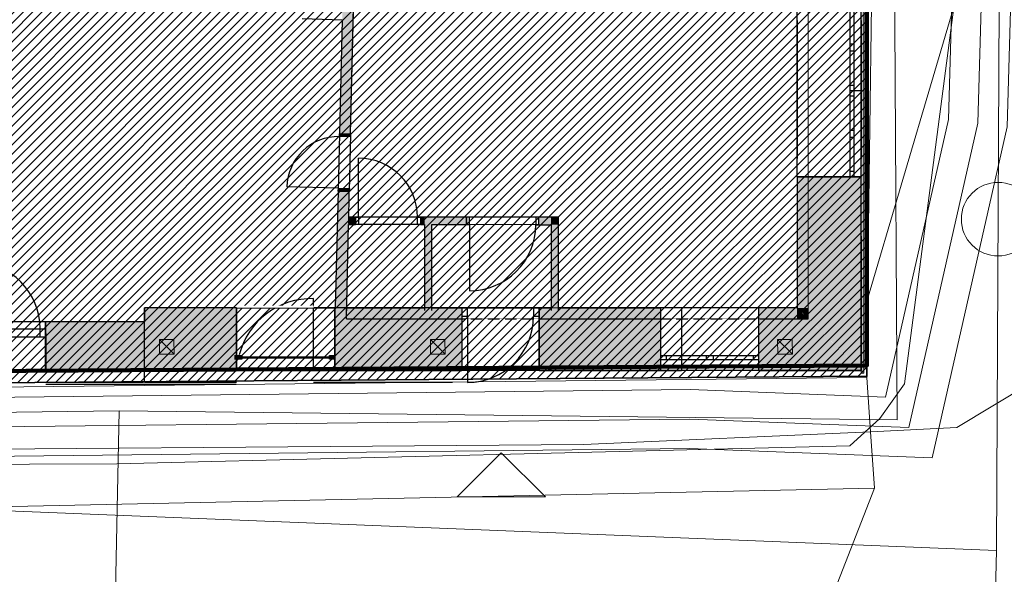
# Model space of a CAD drawing. Header units: millimetres. Extents: x -44464 to 876817, y -113448 to 101820.
# Tile 7 of 21: x -11755 to 1624, y -2419 to 5115. Entities that reach past the tile are written whole.
import ezdxf

# ---------------------------------------------------------------- set-up
doc = ezdxf.new("R2010")
doc.units = ezdxf.units.MM
doc.header["$MEASUREMENT"] = 0
doc.linetypes.add('Wipeout_Contour', pattern=[1000, 0, -1000])
doc.linetypes.add('čárkovaná 3', pattern=[1.5, 1, -0.5])
for name, color, linetype in [('1._POHLED ZÁPADNÍ_2_2D prvky - obecné', 7, 'Continuous'), ('1._POHLED ZÁPADNÍ_2_Bourané_2D prvky - obecné', 7, 'Continuous'), ('1._POHLED ZÁPADNÍ_2_Bourané_Konstrukce - nenosné', 7, 'Continuous'), ('1._POHLED ZÁPADNÍ_2_Bourané_Konstrukce - nosné', 7, 'Continuous'), ('1._POHLED ZÁPADNÍ_2_Bourané_Výplně – Řezové', 7, 'Continuous'), ('1._POHLED ZÁPADNÍ_2_BT_ortho', 7, 'Continuous'), ('1._POHLED ZÁPADNÍ_2_Konstrukce - nosné', 7, 'Continuous'), ('1._POHLED ZÁPADNÍ_2_POV', 7, 'Continuous'), ('1._POHLED ZÁPADNÍ_2_Situace - terén', 7, 'Continuous'), ('1._POHLED ZÁPADNÍ_2_TZB - elektroinstalace', 7, 'Continuous'), ('1._POHLED ZÁPADNÍ_2_TZB - kanalizace', 7, 'Continuous'), ('1._POHLED ZÁPADNÍ_2_Výplně - Povrchové', 7, 'Continuous'), ('1._POHLED ZÁPADNÍ_2_Výplně – Řezové', 7, 'Continuous')]:
    doc.layers.add(name, color=color, linetype=linetype)
doc.linetypes.add('Elektřina - Elektrické vedení NN', pattern='A,0,[6,C.4 Situační výkres POV1.Shx,S=0.238095,R=0,X=0,Y=0.001199],-33,0', length=33)
doc.linetypes.add('Elektřina - Sdělovací kabely - CETIN', pattern='A,0,[7,C.4 Situační výkres POV1.Shx,S=0.238095,R=0,X=0,Y=-3.25261e-19],-33,0', length=33)
doc.linetypes.add('kanalizace - jednotná', pattern='A,0,[4,C.4 Situační výkres POV1.Shx,S=0.587302,R=0,X=-0.004,Y=0],-78,0', length=78)

msp = doc.modelspace()

# ---------------------------------------------------------------- hatches: boundary and pattern name
at = {"layer": '1._POHLED ZÁPADNÍ_2_Bourané_Výplně – Řezové', "linetype": 'Continuous', "lineweight": 13}
for points in [[(-1192, 2180), (-322, 2180), (-322, 2980), (-1192, 2980)], [(-7287, 2432), (-7287, 2332), (-7190, 2332), (-7190, 2432)], [(-6310, 2431), (-6310, 2331), (-6254, 2331), (-6254, 2431)], [(-6154, 1162), (-6154, 2431), (-6254, 2431), (-6254, 1162)], [(-6154, 2431), (-6154, 2331), (-5683, 2331), (-5683, 2431)], [(-4703, 2430), (-4703, 2330), (-4534, 2330), (-4534, 2430)], [(-4534, 2330), (-4434, 2430), (-4534, 2430)], [(-4534, 2330), (-4434, 2330), (-4434, 2430)], [(-4534, 2330), (-4534, 1162), (-4434, 1162), (-4434, 2330)], [(-1192, 1200), (-1042, 1200), (-1042, 2180), (-1192, 2180)], [(-7471, 1201), (-7471, 1050), (-5747, 1050), (-5747, 1201)], [(-4697, 1201), (-4697, 1050), (-3042, 1050), (-3042, 1200)], [(-1192, 1050), (-1192, 1200), (-1712, 1200), (-1712, 1050)], [(-1039, 1050), (-1192, 1200), (-1192, 1050)], [(-1192, 1200), (-1042, 1054), (-1042, 1200)]]:
    msp.add_hatch(color=254, dxfattribs=at).paths.add_polyline_path(points)
at = {"layer": '1._POHLED ZÁPADNÍ_2_Bourané_Výplně – Řezové', "linetype": 'Continuous', "lineweight": 0, "true_color": 0xfdfbad}
msp.add_hatch(color=51, dxfattribs=at).paths.add_polyline_path([(-11401, 1011), (-11402, 351), (-11401, 851)])
at = {"layer": '1._POHLED ZÁPADNÍ_2_Bourané_Výplně – Řezové', "linetype": 'Continuous', "lineweight": 0, "true_color": 0x3f3e29}
for points in [[(-8736, 501), (-8736, 551), (-8836, 551), (-8836, 501)], [(-7471, 501), (-7471, 551), (-7546, 551), (-7546, 501)]]:
    msp.add_hatch(color=49, dxfattribs=at).paths.add_polyline_path(points)
at = {"layer": '1._POHLED ZÁPADNÍ_2_POV', "linetype": 'Continuous', "lineweight": 20, "true_color": 0xffaaaa}
h = msp.add_hatch(dxfattribs=at)
h.set_pattern_fill('Izolace___tvárnice_0002', color=21, style=0, pattern_type=2)
h.set_pattern_definition([(45, (-7e-12, 0), (-63.6396, 63.6396), [])])
h.paths.add_polyline_path([(-10906, 18690), (-10971, 9084), (-20311, 10010), (-20482, 120), (-242, 270), (-238, 17796)])
at = {"layer": '1._POHLED ZÁPADNÍ_2_Výplně – Řezové', "linetype": 'Continuous', "lineweight": 0, "true_color": 0xffffff}
for points in [[(-322, 9430), (-322, 312), (-284, 312), (-284, 9430)], [(-7258, 3562), (-7408, 3566), (-7409, 3526), (-7259, 3522)], [(-7426, 2786), (-7276, 2782), (-7275, 2822), (-7425, 2826)]]:
    msp.add_hatch(color=7, dxfattribs=at).paths.add_polyline_path(points)
at = {"layer": '1._POHLED ZÁPADNÍ_2_Výplně – Řezové', "linetype": 'Continuous', "lineweight": 13}
for points in [[(-7305, 7952), (-7408, 3566), (-7258, 3562), (-7155, 7936)], [(-7466, 1055), (-7316, 1051), (-7276, 2782), (-7426, 2786)], [(-1042, 1200), (-322, 1200), (-322, 2180), (-1042, 2180)], [(-10061, 1201), (-10061, 351), (-8811, 351), (-8811, 1201)], [(-1042, 1054), (-322, 350), (-322, 1200), (-1042, 1200)], [(-10061, 1011), (-11401, 1011), (-11401, 851), (-11401, 351), (-10061, 351)], [(-7471, 1050), (-7471, 351), (-5747, 351), (-5747, 1050)], [(-4697, 1050), (-4697, 351), (-3042, 350), (-3042, 1050)], [(-1712, 350), (-1192, 350), (-1192, 1050), (-1712, 1050)], [(-1192, 350), (-322, 350), (-1039, 1050), (-1192, 1050)]]:
    msp.add_hatch(color=254, dxfattribs=at).paths.add_polyline_path(points)
at = {"layer": '1._POHLED ZÁPADNÍ_2_Výplně – Řezové', "linetype": 'Continuous', "lineweight": 13, "true_color": 0x68b353}
for points in [[(-9655, 571), (-9659, 770), (-9857, 769)], [(-9655, 571), (-9857, 769), (-9855, 570)], [(-5972, 571), (-5976, 771), (-6175, 769)], [(-5972, 571), (-6175, 769), (-6172, 571)], [(-1255, 571), (-1259, 771), (-1457, 769)], [(-1255, 571), (-1457, 769), (-1455, 571)]]:
    msp.add_hatch(color=85, dxfattribs=at).paths.add_polyline_path(points)

# ---------------------------------------------------------------- linework, layer by layer
at = {"layer": '1._POHLED ZÁPADNÍ_2_2D prvky - obecné', "color": 7, "linetype": 'Continuous', "lineweight": 25}
for p, q in [((-7258, 3562), (-7159, 7785)), ((-7918, 5130), (-7371, 5115)), ((-7371, 5115), (-7408, 3566)), ((-7408, 3566), (-7258, 3562)), ((-322, 2176), (-323, 350)), ((-10061, 1201), (-10061, 1011)), ((-7316, 1051), (-7316, 1200)), ((-10061, 1011), (-11401, 1011)), ((-7316, 1051), (-5693, 1051)), ((-4683, 1050), (-3011, 1050)), ((-1697, 1050), (-1042, 1050)), ((-11400, 351), (-8811, 351)), ((-7471, 351), (-5747, 351)), ((-6966, 351), (-6096, 351)), ((-4697, 351), (-2762, 350)), ((-1712, 350), (-323, 350))]:
    msp.add_line(p, q, dxfattribs=at)
at = {"layer": '1._POHLED ZÁPADNÍ_2_2D prvky - obecné', "color": 7, "linetype": 'Continuous', "lineweight": 13}
for p, q in [((-1042, 5105), (-1042, 7302)), ((-1042, 1050), (-1042, 5105))]:
    msp.add_line(p, q, dxfattribs=at)
at = {"layer": '1._POHLED ZÁPADNÍ_2_2D prvky - obecné', "color": 7, "linetype": 'čárkovaná 3', "lineweight": 25}
for p, q in [((-5693, 1050), (-4683, 1050)), ((-3011, 1050), (-1697, 1050))]:
    msp.add_line(p, q, dxfattribs=at)
at = {"layer": '1._POHLED ZÁPADNÍ_2_Bourané_2D prvky - obecné', "color": 7, "linetype": 'Continuous', "lineweight": 13}
for q in [(-1192, 5255), (-7316, 1200)]:
    msp.add_line((-1192, 1200), q, dxfattribs=at)
at = {"layer": '1._POHLED ZÁPADNÍ_2_Bourané_2D prvky - obecné', "color": 7, "linetype": 'Continuous', "lineweight": 25}
for p, q in [((-7316, 1200), (-6254, 1201)), ((-6154, 1201), (-4534, 1201)), ((-4434, 1201), (-3042, 1200))]:
    msp.add_line(p, q, dxfattribs=at)
at = {"layer": '1._POHLED ZÁPADNÍ_2_Bourané_Konstrukce - nenosné', "color": 30, "linetype": 'Continuous', "lineweight": 20, "true_color": 0xff6600, "flags": 128}
msp.add_lwpolyline([(-5812, -1368), (-5212, -768), (-4612, -1368)], close=True, dxfattribs=at)
at = {"layer": '1._POHLED ZÁPADNÍ_2_Bourané_Konstrukce - nosné', "color": 7, "linetype": 'Continuous', "lineweight": 25}
for p, q in [((-1192, 4150), (-1192, 5320)), ((-472, 4785), (-472, 5245)), ((-422, 5245), (-422, 4785)), ((-322, 4150), (-322, 5320)), ((-472, 4735), (-472, 4785)), ((-472, 4785), (-422, 4785)), ((-472, 4685), (-472, 4735)), ((-422, 4685), (-472, 4685)), ((-472, 4225), (-472, 4685)), ((-422, 4785), (-422, 4735)), ((-422, 4735), (-422, 4685)), ((-422, 4685), (-422, 4225)), ((-1192, 2980), (-1192, 4150)), ((-472, 4150), (-472, 4225)), ((-472, 4225), (-422, 4225)), ((-422, 4150), (-472, 4150)), ((-422, 4150), (-472, 4150)), ((-472, 4075), (-472, 4150)), ((-422, 4150), (-472, 4150)), ((-422, 4150), (-472, 4150)), ((-422, 4225), (-422, 4150)), ((-322, 4150), (-422, 4150)), ((-422, 4150), (-422, 4075)), ((-322, 2980), (-322, 4150)), ((-422, 4075), (-472, 4075)), ((-472, 3615), (-472, 4075)), ((-422, 4075), (-422, 3615)), ((-472, 3565), (-472, 3615)), ((-472, 3615), (-422, 3615)), ((-422, 3615), (-422, 3565)), ((-472, 3515), (-472, 3565)), ((-422, 3515), (-472, 3515)), ((-472, 3055), (-472, 3515)), ((-422, 3565), (-422, 3515)), ((-422, 3515), (-422, 3055)), ((-7150, 2432), (-7150, 3232)), ((-472, 2980), (-1192, 2980)), ((-472, 2980), (-472, 3055)), ((-472, 3055), (-422, 3055)), ((-422, 2980), (-472, 2980)), ((-422, 2980), (-472, 2980)), ((-422, 3055), (-422, 2980)), ((-322, 2980), (-422, 2980)), ((-7425, 2826), (-8125, 2842)), ((-6310, 2431), (-7190, 2432)), ((-7190, 2432), (-7190, 2332)), ((-7190, 2432), (-7150, 2432)), ((-7190, 2332), (-7190, 2432)), ((-7190, 2432), (-7190, 2332)), ((-7190, 2432), (-7190, 2332)), ((-7150, 2432), (-7150, 2332)), ((-6350, 2331), (-6350, 2431)), ((-6350, 2431), (-6310, 2431)), ((-6310, 2431), (-6310, 2331)), ((-6310, 2431), (-6310, 2331)), ((-6310, 2431), (-6310, 2331)), ((-6310, 2431), (-6310, 2331)), ((-4703, 2430), (-5683, 2431)), ((-5683, 2331), (-5683, 2431)), ((-5643, 2431), (-5683, 2431)), ((-5683, 2431), (-5683, 2331)), ((-5683, 2331), (-5683, 2431)), ((-5683, 2331), (-5683, 2431)), ((-5643, 2331), (-5643, 2431)), ((-4703, 2430), (-4743, 2430)), ((-4743, 2430), (-4743, 2330)), ((-4703, 2330), (-4703, 2430)), ((-4703, 2330), (-4703, 2430)), ((-4703, 2330), (-4703, 2430)), ((-4703, 2330), (-4703, 2430)), ((-6310, 2331), (-7190, 2332)), ((-7150, 2332), (-7190, 2332)), ((-6310, 2331), (-6350, 2331)), ((-4703, 2330), (-5683, 2331)), ((-5683, 2331), (-5643, 2331)), ((-5643, 2331), (-5644, 1431)), ((-4743, 2330), (-4703, 2330)), ((-7761, 676), (-7761, 1326)), ((-4697, 1201), (-5747, 1201)), ((-5672, 1201), (-5747, 1201)), ((-5747, 1201), (-5747, 1086)), ((-5747, 1201), (-5747, 1086)), ((-5747, 1201), (-5747, 1086)), ((-5747, 1086), (-5672, 1086)), ((-5747, 1086), (-5747, 351)), ((-5672, 1086), (-5672, 1201)), ((-5672, 1086), (-5672, 186)), ((-4697, 1201), (-4772, 1201)), ((-4772, 1201), (-4772, 1086)), ((-4772, 1086), (-4697, 1086)), ((-4697, 1086), (-4697, 1201)), ((-4697, 1201), (-4697, 1086)), ((-4697, 1201), (-4697, 1086)), ((-4697, 1086), (-4697, 351)), ((-1712, 1200), (-3042, 1200)), ((-3042, 550), (-3042, 1200)), ((-1712, 550), (-1712, 1200)), ((-11402, 1011), (-12452, 1011)), ((-11402, 916), (-11402, 1011)), ((-12377, 916), (-11477, 916)), ((-11477, 801), (-11477, 916)), ((-11477, 916), (-11402, 916)), ((-11402, 916), (-11402, 801)), ((-11402, 801), (-11402, 916)), ((-11402, 801), (-11402, 916)), ((-11477, 801), (-12377, 801)), ((-11402, 801), (-11477, 801)), ((-11402, 351), (-11402, 801)), ((-8836, 551), (-8736, 551)), ((-8811, 501), (-8811, 551)), ((-8811, 501), (-8811, 551)), ((-8736, 551), (-8736, 501)), ((-8736, 551), (-8736, 551)), ((-8736, 551), (-8736, 501)), ((-8736, 551), (-8736, 551)), ((-8736, 551), (-8736, 501)), ((-8736, 536), (-7761, 536)), ((-8336, 536), (-8236, 536)), ((-8336, 536), (-8236, 536)), ((-7836, 536), (-7761, 536)), ((-7761, 536), (-7546, 536)), ((-7761, 536), (-7546, 536)), ((-7546, 501), (-7546, 551)), ((-7546, 551), (-7471, 551)), ((-7546, 501), (-7546, 551)), ((-7546, 551), (-7471, 551)), ((-7471, 551), (-7471, 501)), ((-7471, 551), (-7471, 501)), ((-2967, 550), (-3042, 550)), ((-3042, 500), (-3042, 550)), ((-3042, 500), (-3042, 550)), ((-2967, 500), (-2967, 550)), ((-2427, 550), (-2967, 550)), ((-2377, 550), (-2427, 550)), ((-2427, 550), (-2427, 500)), ((-2327, 550), (-2377, 550)), ((-2327, 500), (-2327, 550)), ((-1787, 550), (-2327, 550)), ((-1712, 550), (-1787, 550)), ((-1787, 550), (-1787, 500)), ((-1712, 500), (-1712, 550)), ((-1712, 500), (-1712, 550)), ((-8736, 501), (-8836, 501)), ((-7546, 516), (-8811, 516)), ((-8736, 501), (-8736, 501)), ((-8736, 501), (-8736, 501)), ((-8236, 516), (-8336, 516)), ((-8236, 516), (-8336, 516)), ((-7761, 516), (-7836, 516)), ((-7761, 516), (-7836, 516)), ((-7546, 516), (-7761, 516)), ((-7471, 501), (-7546, 501)), ((-7471, 501), (-7546, 501)), ((-3042, 500), (-2967, 500)), ((-3042, 350), (-3042, 500)), ((-2967, 500), (-2427, 500)), ((-2427, 500), (-2377, 500)), ((-2377, 500), (-2327, 500)), ((-2327, 500), (-1787, 500)), ((-1787, 500), (-1712, 500)), ((-1712, 350), (-1712, 500)), ((-11402, 351), (-12452, 351)), ((-4697, 351), (-5747, 351)), ((-1712, 350), (-3042, 350))]:
    msp.add_line(p, q, dxfattribs=at)
at = {"layer": '1._POHLED ZÁPADNÍ_2_Bourané_Konstrukce - nosné', "color": 7, "linetype": 'Continuous', "lineweight": 25, "flags": 128}
for points in [[(-7258, 3562), (-7159, 7785)], [(-7371, 5115), (-7408, 3566)], [(-1192, 5105), (-1192, 4150)], [(-322, 4150), (-322, 5105)], [(-322, 5105), (-322, 3230)], [(-1192, 4150), (-1192, 3230)], [(-322, 3230), (-322, 4150)], [(-1192, 2980), (-1192, 2180)], [(-1192, 2980), (-322, 2980)], [(-322, 2180), (-322, 2980)], [(-7190, 2432), (-7287, 2432)], [(-6254, 2431), (-6310, 2431)], [(-5683, 2431), (-6254, 2431)], [(-4534, 2430), (-4703, 2430)], [(-4434, 2430), (-4534, 2430)], [(-4434, 1162), (-4434, 2430)], [(-7287, 2332), (-7190, 2332)], [(-6310, 2331), (-6254, 2331)], [(-6254, 2331), (-6254, 1162)], [(-6154, 2331), (-5683, 2331)], [(-6154, 1162), (-6154, 2331)], [(-4703, 2330), (-4534, 2330)], [(-4534, 2330), (-4534, 1162)], [(-1192, 2180), (-1192, 1200)], [(-322, 2176), (-323, 350)], [(-322, 350), (-322, 2180)], [(-8811, 1201), (-10061, 1201)], [(-10061, 351), (-10061, 1201)], [(-8811, 1201), (-8811, 351)], [(-7471, 1201), (-7761, 1201)], [(-7761, 351), (-7761, 1201)], [(-5747, 1201), (-7471, 1201)], [(-5747, 1201), (-5747, 351)], [(-5747, 1201), (-5747, 351)], [(-4534, 1201), (-4697, 1201)], [(-4697, 351), (-4697, 1201)], [(-4697, 351), (-4697, 1201)], [(-3042, 1200), (-4434, 1201)], [(-2763, 1200), (-3042, 1200)], [(-2763, 1200), (-2763, 350)], [(-1713, 350), (-1713, 1200)], [(-1192, 1200), (-1712, 1200)], [(-11402, 351), (-11402, 1011)], [(-10061, 1011), (-11401, 1011)], [(-11401, 351), (-10061, 351)], [(-10072, 351), (-11400, 351)], [(-10061, 351), (-8811, 351)], [(-8811, 351), (-10061, 351)], [(-10061, 191), (-10061, 351)], [(-7761, 351), (-7471, 351)], [(-5872, 351), (-7761, 351)], [(-7471, 351), (-5747, 351)], [(-4697, 351), (-3042, 350)], [(-2763, 350), (-4572, 351)], [(-3042, 350), (-2763, 350)], [(-1712, 350), (-1192, 350)], [(-886, 350), (-1712, 350)], [(-322, 350), (-1192, 350)], [(-10061, 159), (-11401, 158)], [(-11400, 191), (-10072, 191)], [(-10061, 191), (-8811, 191)], [(-8812, 158), (-10061, 159)], [(-7761, 191), (-5872, 191)]]:
    msp.add_lwpolyline(points, dxfattribs=at)
at = {"layer": '1._POHLED ZÁPADNÍ_2_Bourané_Konstrukce - nosné', "color": 7, "linetype": 'Continuous', "lineweight": 25}
for centre, radius, start, end in [((-7425, 2826), 700, 88.6585, 178.6585), ((-7150, 2432), 800, 359.9744, 89.9744), ((-5643, 2331), 900, 269.9744, 359.9744), ((-12377, 916), 900, 0.0169, 90.0169), ((-7789, 311), 1015, 88.427, 165.7906), ((-5672, 1086), 900, 269.9912, 359.9912)]:
    msp.add_arc(centre, radius, start, end, dxfattribs=at)
at = {"layer": '1._POHLED ZÁPADNÍ_2_BT_ortho', "color": 142, "linetype": 'Continuous', "lineweight": 20, "true_color": 0x0080c0, "flags": 128}
for points in [[(-184, 31159), (543, 25364), (1389, 17653), (1137, 5967), (-234, 1319)], [(-234, 1319), (-149, 7655), (-1115, 7714), (-1163, 17864)], [(14811, 7902), (981, -425), (-196, -482)], [(-196, -482), (-244, 254), (-234, 1319)], [(-244, 254), (-15793, 84)], [(-26747, -500), (-22010, -606), (-15571, -745), (-4093, -654), (-196, -482)], [(-142, -1249), (-196, -482)], [(-142, -1249), (-24435, -1765)], [(-2295, -6774), (-142, -1249)]]:
    msp.add_lwpolyline(points, dxfattribs=at)
at = {"layer": '1._POHLED ZÁPADNÍ_2_Konstrukce - nosné', "color": 7, "linetype": 'Continuous', "lineweight": 25}
for p, q in [((-7408, 3566), (-7426, 2786)), ((-7409, 3526), (-7408, 3566)), ((-7259, 3522), (-7409, 3526)), ((-7408, 3566), (-7258, 3562)), ((-7408, 3566), (-7258, 3562)), ((-7408, 3566), (-7258, 3562)), ((-7408, 3566), (-7258, 3562)), ((-7258, 3562), (-7276, 2782)), ((-7258, 3562), (-7259, 3522)), ((-7426, 2786), (-7425, 2826)), ((-7425, 2826), (-7275, 2822)), ((-7275, 2822), (-7276, 2782)), ((-7426, 2786), (-7276, 2782)), ((-7276, 2782), (-7426, 2786)), ((-7426, 2786), (-7276, 2782)), ((-7426, 2786), (-7276, 2782)), ((-8811, 1201), (-7471, 1201)), ((-8811, 551), (-8811, 1201)), ((-7761, 551), (-7761, 1201)), ((-7471, 1201), (-7471, 351)), ((-7471, 551), (-7471, 1201)), ((-7471, 1201), (-7471, 501)), ((-11401, 851), (-11401, 1011)), ((-3042, 550), (-3042, 1050)), ((-1712, 550), (-1712, 1050)), ((-11401, 851), (-11401, 351)), ((-8811, 501), (-8811, 551)), ((-7761, 476), (-7761, 626)), ((-7761, 501), (-7761, 551)), ((-3042, 500), (-3042, 550)), ((-1712, 500), (-1712, 550)), ((-8811, 351), (-8811, 501)), ((-8811, 500), (-8811, 501)), ((-7471, 351), (-7471, 501)), ((-7471, 501), (-7471, 351)), ((-3042, 350), (-3042, 500)), ((-1712, 350), (-1712, 500)), ((-8811, 351), (-7471, 351))]:
    msp.add_line(p, q, dxfattribs=at)
at = {"layer": '1._POHLED ZÁPADNÍ_2_Konstrukce - nosné', "color": 7, "linetype": 'Continuous', "lineweight": 25, "flags": 128}
for points in [[(-7426, 2786), (-7466, 1201)], [(-7284, 2347), (-7276, 2782)], [(-7316, 1051), (-7286, 2332)]]:
    msp.add_lwpolyline(points, dxfattribs=at)
at = {"layer": '1._POHLED ZÁPADNÍ_2_POV', "color": 7, "linetype": 'Continuous', "lineweight": 35, "flags": 128}
msp.add_lwpolyline([(-10906, 18690), (-238, 17796), (-242, 270), (-20482, 120), (-20311, 10010), (-10971, 9084)], close=True, dxfattribs=at)
at = {"layer": '1._POHLED ZÁPADNÍ_2_Situace - terén', "color": 8, "linetype": 'Continuous', "lineweight": 13, "flags": 128}
msp.add_lwpolyline([(-322, 9430), (-284, 9430), (-284, 312), (-322, 312)], close=True, dxfattribs=at)
at = {"layer": '1._POHLED ZÁPADNÍ_2_Situace - terén', "color": 8, "linetype": 'Continuous', "lineweight": 20, "flags": 128}
for points in [[(-9655, 571), (-9659, 770), (-9857, 769)], [(-9655, 571), (-9855, 570), (-9857, 769)], [(-5972, 571), (-5976, 771), (-6175, 769)], [(-5972, 571), (-6172, 571), (-6175, 769)], [(-1255, 571), (-1259, 771), (-1457, 769)], [(-1255, 571), (-1455, 571), (-1457, 769)]]:
    msp.add_lwpolyline(points, close=True, dxfattribs=at)
at = {"layer": '1._POHLED ZÁPADNÍ_2_TZB - elektroinstalace', "color": 8, "linetype": 'Elektřina - Elektrické vedení NN', "lineweight": 20, "flags": 128}
for points in [[(-845, 33295), (901, 26571), (-7206, 26363), (-7202, 26164), (-7197, 25964), (965, 26174), (1477, 18146), (1119, 12646), (865, 3760), (10, -13), (-2641, 90), (-16215, -64), (-16356, 222)], [(19566, 14168), (15723, 13894), (11396, 13485), (2674, 12694), (1525, 12836), (1263, 3710), (327, -425), (-2647, -310), (-16616, -468), (-16613, 191)], [(-17014, 193), (-17017, -873), (-2652, -710), (644, -838), (1662, 3659), (1913, 12385), (2668, 12292), (11433, 13086), (15761, 13497), (19566, 13767)]]:
    msp.add_lwpolyline(points, dxfattribs=at)
at = {"layer": '1._POHLED ZÁPADNÍ_2_TZB - elektroinstalace', "color": 8, "linetype": 'Elektřina - Sdělovací kabely - CETIN', "lineweight": 20, "flags": 128}
for points in [[(-10402, -198), (168, -319), (61, 18128), (-86, 29288), (-285, 31478), (-928, 33295)], [(-16371, -941), (-10437, -919), (-474, -674), (-66, -303), (268, 166), (1183, 7154), (1292, 11537), (1103, 18053), (677, 26395)], [(-16338, -277), (-10402, -198)], [(-10626, -11091), (-10402, -198)]]:
    msp.add_lwpolyline(points, dxfattribs=at)
at = {"layer": '1._POHLED ZÁPADNÍ_2_TZB - kanalizace', "color": 8, "linetype": 'kanalizace - jednotná', "lineweight": 20, "flags": 128}
for points in [[(1567, 8117), (1520, -2095)], [(-44464, -252), (1520, -2095)], [(1520, -2095), (1403, -6774)]]:
    msp.add_lwpolyline(points, dxfattribs=at)
at = {"layer": '1._POHLED ZÁPADNÍ_2_TZB - kanalizace', "color": 8, "linetype": 'Continuous', "lineweight": 20}
msp.add_circle((1540, 2405), 500, dxfattribs=at)

# ---------------------------------------------------------------- next in the draw order: wipeouts: each hides what was drawn before it
at = {"color": 254, "linetype": 'Wipeout_Contour', "lineweight": 0, "ltscale": 33501.610266}
msp.add_wipeout([(-8811, 1231), (-8811, 1201), (-7761, 1201), (-7761, 1231)], dxfattribs=at).dxf.layer = '1._POHLED ZÁPADNÍ_2_Výplně - Povrchové'

# ---------------------------------------------------------------- next in the draw order: linework, layer by layer
at = {"layer": '1._POHLED ZÁPADNÍ_2_2D prvky - obecné', "color": 7, "linetype": 'Continuous', "lineweight": 25}
msp.add_line((-8811, 1201), (-10061, 1201), dxfattribs=at)
at = {"layer": '1._POHLED ZÁPADNÍ_2_Bourané_Konstrukce - nosné', "color": 92, "linetype": 'Continuous', "lineweight": 100, "true_color": 0x00d700, "flags": 128}
msp.add_lwpolyline([(-26678, 248), (-243, 418), (-239, 17943), (-10989, 18827)], dxfattribs=at)

doc.saveas('drawing.dxf')
